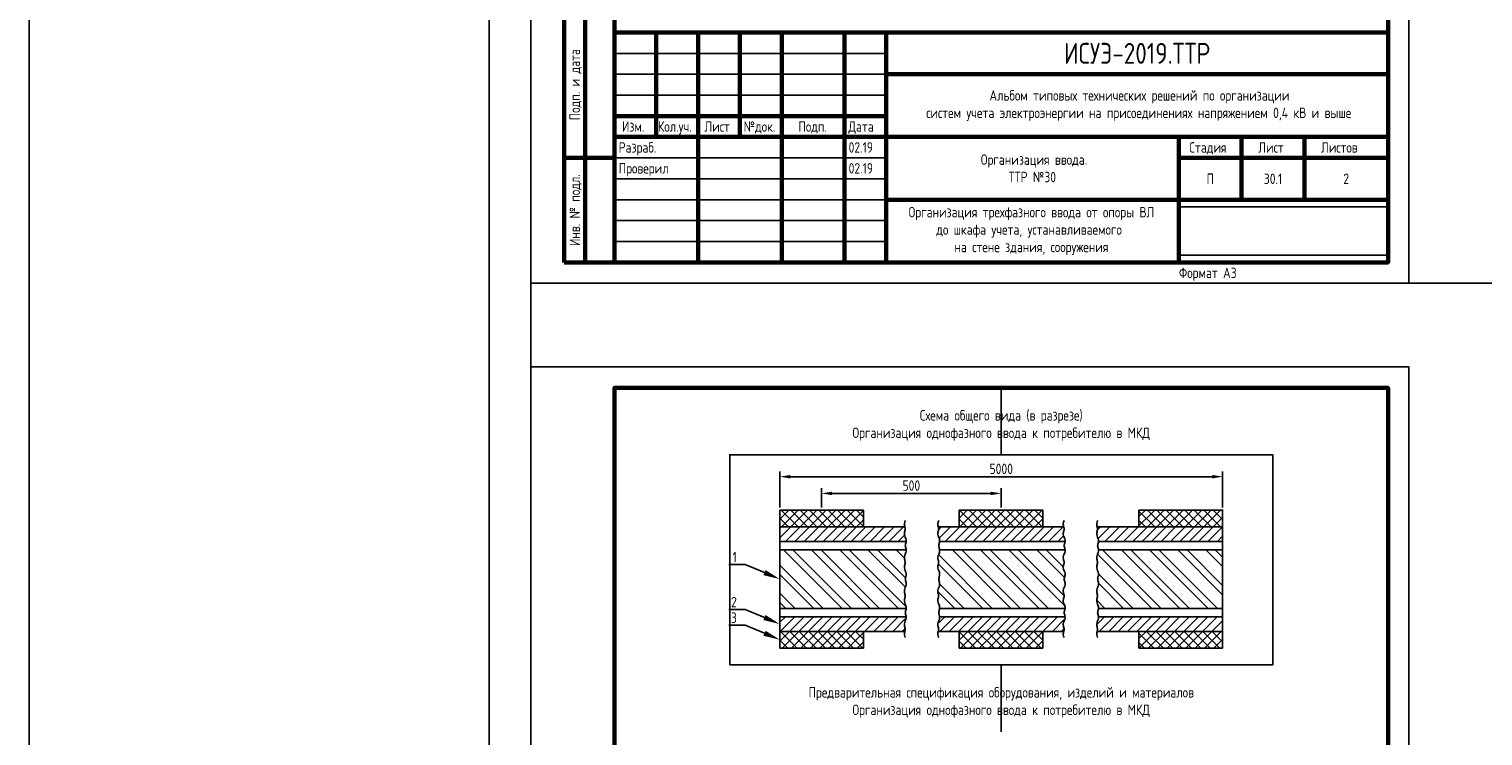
# Model space of a CAD drawing. Header units: millimetres. Extents: x -110 to 4101, y -10868 to 110.
# Tile 8 of 90: x -110 to 238, y -9608 to -9439. Entities that reach past the tile are written whole.
import ezdxf
from ezdxf import colors
from ezdxf.entities.mleader import LeaderData, LeaderLine
from ezdxf.enums import TextEntityAlignment as Align
from ezdxf.math import Vec2, Vec3

# ---------------------------------------------------------------- set-up
doc = ezdxf.new("R2010")
doc.units = ezdxf.units.MM
doc.layers.add('01.Вспомогательный_слой', color=1, linetype='Continuous', plot=False)
doc.layers.add('Формат', color=7, linetype='Continuous', lineweight=25)
doc.layers.add('Формат @ 1', color=7, linetype='Continuous', lineweight=25)
doc.styles.get("Standard").update_dxf_attribs({"font": 'arial.ttf'})
doc.styles.add('ЭП', font='GOST.TTF')
doc.dimstyles.new('ISO-25', dxfattribs={"dimtxt": 2.5, "dimasz": 2.5, "dimexe": 1.25, "dimexo": 0.625, "dimtad": 1, "dimtxsty": 'Standard', "dimcen": 2.5, "dimadec": 0, "dimazin": 0, "dimtfac": 1, "dimtmove": 0, "dimatfit": 3, "dimfxl": 1, "dimarcsym": 0})
picture_1 = doc.add_image_def('image3.png', size_in_pixel=(587, 136))
pattern_1 = [(45, (-213.2136, 88.5314), (-1.12253202, 1.12253202), []), (135, (-213.2136, 88.5314), (-1.12253202, -1.12253202), [])]

# ---------------------------------------------------------------- blocks, each defined once
blk = doc.blocks.new('*U78')
at = {"layer": 'Формат', "color": 7, "linetype": 'Continuous', "lineweight": 60}
for p, q in [((5, 150), (20, 150)), ((5, 150), (5, 85)), ((10, 150), (10, 85)), ((10, 140), (20, 140)), ((10, 125), (20, 125)), ((10, 105), (20, 105)), ((5, 85), (13, 85)), ((8, 85), (20, 85)), ((8, 85), (8, 0)), ((13, 85), (13, 0)), ((8, 60), (20, 60)), ((20, 55), (205, 55)), ((20, 55), (20, 0)), ((30, 55), (30, 30)), ((40, 55), (40, 0)), ((50, 55), (50, 30)), ((60, 55), (60, 0)), ((75, 55), (75, 0)), ((85, 55), (85, 0)), ((85, 45), (205, 45)), ((20, 35), (85, 35)), ((20, 30), (205, 30)), ((155, 30), (155, 0)), ((170, 30), (170, 15)), ((185, 30), (185, 15)), ((8, 25), (20, 25)), ((155, 25), (205, 25)), ((85, 15), (205, 15)), ((8, 0), (20, 0))]:
    blk.add_line(p, q, dxfattribs=at)
at = {"layer": 'Формат', "color": 7, "linetype": 'Continuous', "lineweight": 25}
for p, q in [((15, 150), (15, 85)), ((20, 50), (85, 50)), ((20, 45), (85, 45)), ((20, 40), (85, 40)), ((20, 25), (85, 25)), ((20, 20), (85, 20)), ((20, 15), (85, 15)), ((20, 10), (85, 10)), ((20, 5), (85, 5))]:
    blk.add_line(p, q, dxfattribs=at)
blk.add_lwpolyline([(0, -5), (210, -5), (210, 292), (0, 292)], close=True, dxfattribs=at)
at = {"layer": 'Формат', "color": 7, "linetype": 'Continuous', "lineweight": 60}
blk.add_lwpolyline([(20, 0), (205, 0), (205, 287), (20, 287)], close=True, dxfattribs=at)
at = {"layer": 'Формат', "color": 7, "linetype": 'Continuous', "lineweight": 25, "style": 'ЭП'}
blk.add_text('Согласовано', height=2.5, rotation=90, dxfattribs=at).set_placement((7.5, 86), align=Align.MIDDLE_LEFT)
for s, p in [('Взам. инв. №', (10.5, 72.5)), ('Подп. и дата', (10.5, 42.5)), ('Инв. № подл.', (10.5, 12.5))]:
    blk.add_text(s, height=2.5, rotation=90, dxfattribs=at).set_placement(p, align=Align.MIDDLE_CENTER)
for s, p in [('Изм.', (21.81, 31.25)), ('Кол.уч.', (30.38, 31.25)), ('Лист', (41.54, 31.25)), ('№док.', (50.89, 31.24)), ('Подп.', (63.99, 31.25)), ('Дата', (75.95, 31.25)), ('Стадия', (157.47, 26.25)), ('Лист', (173.99, 26.25)), ('Листов', (188.99, 26.25))]:
    blk.add_text(s, height=2.5, dxfattribs=at).set_placement(p)
at = {"layer": 'Формат', "color": 7, "linetype": 'Continuous', "lineweight": 25, "style": 'ЭП', "flags": 8}
for tag, p in [('СОГЛ_ФИО_1', (12.5, 106)), ('СОГЛ_ФИО_2', (17.5, 106)), ('СОГЛ_ДОЛЖ_1', (12.5, 86)), ('СОГЛ_ДОЛЖ_2', (17.5, 86))]:
    blk.add_attdef(tag, text='', height=2.5, rotation=90, dxfattribs=at).set_placement(p, align=Align.MIDDLE_LEFT)
for tag, height, p in [('ОБОЗНАЧЕНИЕ', 5, (145, 50)), ('ОБЪЕКТ', 2.5, (145, 37.5)), ('НАИМЕНОВАНИЕ', 2.5, (120, 22.5)), ('Стадия', 2.5, (162.5, 20)), ('Лист', 2.5, (177.5, 20)), ('Листов', 2.5, (195, 20)), ('НАИМ_ИЗОБРАЖЕНИЙ', 2.5, (120, 7.5))]:
    blk.add_attdef(tag, text='', height=height, dxfattribs=at).set_placement(p, align=Align.MIDDLE_CENTER)
for tag, p in [('изм.№', (21, 37.5)), ('изм.№_док.', (50.5, 37.5)), ('изм.уч.', (31, 37.5)), ('изм.лист', (41, 37.5)), ('изм_дата', (76, 37.5)), ('Должн_1', (21, 27.5)), ('ФИО_1', (41, 27.5)), ('дата_1', (76, 27.5)), ('ДОЛЖН_2', (21, 22.5)), ('ФИО_2', (41, 22.5)), ('дата_2', (76, 22.5)), ('Должн_3', (21, 17.5)), ('ФИО_3', (41, 17.5)), ('дата_3', (76, 17.5)), ('ДОЛЖН_4', (21, 12.5)), ('ФИО_4', (41, 12.5)), ('дата_4', (76, 12.5)), ('ДОЛЖН_5', (21, 7.5)), ('ФИО_5', (41, 7.5)), ('дата_5', (76, 7.5)), ('ДОЛЖН_6', (21, 2.5)), ('ФИО_6', (41, 2.5)), ('дата_6', (76, 2.5)), ('ФОРМ.ЛИСТА', (155, -2.5))]:
    blk.add_attdef(tag, text='', height=2.5, dxfattribs=at).set_placement(p, align=Align.MIDDLE_LEFT)
blk.add_attdef('N_ИНВ', text='', height=2.5, rotation=90, dxfattribs=at).set_placement((16.5, 12.5), align=Align.MIDDLE_CENTER)
at = {"ltscale": 0.2}
image = blk.add_image(picture_1, insert=(155, 1.71), size_in_units=(50, 11.58), dxfattribs=at)
image.dxf.flags = 7
blk = doc.blocks.new('*D126')
at = {"color": 0, "lineweight": -2, "ltscale": 0.2, "transparency": 16777216}
for p, q in [((79.55, -9553.62), (79.55, -9549)), ((82.05, -9550.25), (119.95, -9550.25)), ((122.45, -9553.62), (122.45, -9549))]:
    blk.add_line(p, q, dxfattribs=at)
at = {"color": 0, "ltscale": 0.2, "transparency": 16777216}
for points in [[(82.05, -9549.83), (82.05, -9550.67), (79.55, -9550.25)], [(119.95, -9549.83), (119.95, -9550.67), (122.45, -9550.25)]]:
    blk.add_solid(points, dxfattribs=at)
at = {"layer": 'Defpoints', "color": 0, "ltscale": 0.2, "transparency": 16777216}
for p in [(122.45, -9550.25), (79.55, -9554.25), (122.45, -9554.25)]:
    blk.add_point(p, dxfattribs=at)
at = {"color": 0, "ltscale": 0.2, "transparency": 16777216, "insert": (101, -9548.38), "char_height": 2.5, "attachment_point": 5, "style": 'ЭП'}
blk.add_mtext('500', dxfattribs=at)
blk = doc.blocks.new('*D127')
at = {"color": 0, "lineweight": -2, "ltscale": 0.2, "transparency": 16777216}
for p, q in [((69.55, -9553.62), (69.55, -9545)), ((72.05, -9546.25), (172.95, -9546.25)), ((175.45, -9553.62), (175.45, -9545))]:
    blk.add_line(p, q, dxfattribs=at)
at = {"color": 0, "ltscale": 0.2, "transparency": 16777216}
for points in [[(72.05, -9545.83), (72.05, -9546.67), (69.55, -9546.25)], [(172.95, -9545.83), (172.95, -9546.67), (175.45, -9546.25)]]:
    blk.add_solid(points, dxfattribs=at)
at = {"layer": 'Defpoints', "color": 0, "ltscale": 0.2, "transparency": 16777216}
for p in [(175.45, -9546.25), (69.55, -9554.25), (175.45, -9554.25)]:
    blk.add_point(p, dxfattribs=at)
at = {"color": 0, "ltscale": 0.2, "transparency": 16777216, "insert": (122.5, -9544.38), "char_height": 2.5, "attachment_point": 5, "style": 'ЭП'}
blk.add_mtext('5000', dxfattribs=at)

msp = doc.modelspace()

# ---------------------------------------------------------------- hatches: boundary and pattern name
at = {"ltscale": 0.2}
h = msp.add_hatch(dxfattribs=at)
h.set_pattern_fill('ANSI37', color=256, scale=0.5)
h.set_pattern_definition(pattern_1)
h.paths.add_polyline_path([(89.553, -9558.25), (89.553, -9554.25), (69.553, -9554.25), (69.553, -9558.25)])
h.paths.add_polyline_path([(89.553, -9587.25), (89.553, -9583.25), (69.553, -9583.25), (69.553, -9587.25)])
h = msp.add_hatch(dxfattribs=at)
h.set_pattern_fill('ANSI37', color=256, scale=0.5)
h.set_pattern_definition(pattern_1)
h.paths.add_polyline_path([(132.447, -9558.25), (132.447, -9554.25), (112.447, -9554.25), (112.447, -9558.25)])
h.paths.add_polyline_path([(132.447, -9587.25), (132.447, -9583.25), (112.447, -9583.25), (112.447, -9587.25)])
h = msp.add_hatch(dxfattribs=at)
h.set_pattern_fill('ANSI37', color=256, scale=0.5)
h.set_pattern_definition(pattern_1)
h.paths.add_polyline_path([(175.447, -9558.25), (175.447, -9554.25), (155.447, -9554.25), (155.447, -9558.25)])
h.paths.add_polyline_path([(175.447, -9587.25), (175.447, -9583.25), (155.447, -9583.25), (155.447, -9587.25)])
h = msp.add_hatch(dxfattribs=at)
h.set_pattern_fill('ANSI31', color=256, scale=0.5)
h.set_pattern_definition([(45, (-213.2136, 88.5314), (-1.12253202, 1.12253202), [])])
h.paths.add_polyline_path([(99.421, -9559.339), (99.482, -9559.133), (99.532, -9558.938), (99.553, -9558.75), (99.532, -9558.562), (99.482, -9558.367), (99.447, -9558.25), (69.553, -9558.25), (69.553, -9561.75), (99.553, -9561.75), (99.553, -9560.75), (99.409, -9560.397), (99.342, -9560.086), (99.333, -9559.81), (99.365, -9559.562)])
h.paths.add_polyline_path([(99.532, -9582.562), (99.482, -9582.367), (99.421, -9582.161), (99.365, -9581.938), (99.333, -9581.69), (99.342, -9581.414), (99.409, -9581.103), (99.553, -9580.75), (99.553, -9579.75), (69.553, -9579.75), (69.553, -9583.25), (99.447, -9583.25), (99.482, -9583.133), (99.532, -9582.938), (99.553, -9582.75)])
h.paths.add_polyline_path([(137.409, -9560.397), (137.342, -9560.086), (137.333, -9559.81), (137.365, -9559.562), (137.421, -9559.339), (137.482, -9559.133), (137.532, -9558.938), (137.553, -9558.75), (137.532, -9558.562), (137.482, -9558.367), (137.447, -9558.25), (107.553, -9558.25), (107.553, -9560.75), (107.696, -9561.103), (107.764, -9561.414), (107.774, -9561.75), (137.553, -9561.75), (137.553, -9560.75)])
h.paths.add_polyline_path([(137.553, -9580.75), (137.553, -9579.75), (107.765, -9579.75), (107.772, -9579.81), (107.764, -9580.086), (107.696, -9580.397), (107.553, -9580.75), (107.553, -9583.25), (137.447, -9583.25), (137.482, -9583.133), (137.532, -9582.938), (137.553, -9582.75), (137.532, -9582.562), (137.482, -9582.367), (137.421, -9582.161), (137.365, -9581.938), (137.333, -9581.69), (137.342, -9581.414), (137.409, -9581.103)])
h.paths.add_polyline_path([(175.447, -9558.25), (145.553, -9558.25), (145.553, -9560.75), (145.696, -9561.103), (145.764, -9561.414), (145.774, -9561.75), (175.447, -9561.75)])
h.paths.add_polyline_path([(175.447, -9579.75), (145.765, -9579.75), (145.772, -9579.81), (145.764, -9580.086), (145.696, -9580.397), (145.553, -9580.75), (145.553, -9583.25), (175.447, -9583.25)])
h = msp.add_hatch(dxfattribs=at)
h.set_pattern_fill('ANSI32', color=256, scale=0.5, angle=90)
h.set_pattern_definition([(135, (-213.2136, 88.5314), (-3.367596, -3.367596), []), (135, (-213.2136, 90.7765), (-3.367596, -3.367596), [])])
h.paths.add_polyline_path([(99.765, -9577.75), (99.772, -9577.69), (99.764, -9577.414), (99.696, -9577.103), (99.553, -9576.75), (99.409, -9576.397), (99.342, -9576.086), (99.333, -9575.81), (99.365, -9575.563), (99.421, -9575.339), (99.482, -9575.133), (99.532, -9574.938), (99.553, -9574.75), (99.532, -9574.562), (99.482, -9574.367), (99.421, -9574.161), (99.365, -9573.938), (99.333, -9573.69), (99.342, -9573.414), (99.409, -9573.103), (99.553, -9572.75), (99.696, -9572.397), (99.764, -9572.086), (99.772, -9571.81), (99.74, -9571.562), (99.684, -9571.339), (99.623, -9571.133), (99.573, -9570.938), (99.553, -9570.75), (99.573, -9570.562), (99.623, -9570.367), (99.684, -9570.161), (99.74, -9569.938), (99.772, -9569.69), (99.764, -9569.414), (99.696, -9569.103), (99.553, -9568.75), (99.409, -9568.397), (99.342, -9568.086), (99.333, -9567.81), (99.365, -9567.562), (99.421, -9567.339), (99.482, -9567.133), (99.532, -9566.938), (99.553, -9566.75), (99.532, -9566.562), (99.482, -9566.367), (99.421, -9566.161), (99.365, -9565.938), (99.333, -9565.69), (99.342, -9565.414), (99.409, -9565.103), (99.553, -9564.75), (99.696, -9564.397), (99.764, -9564.086), (99.772, -9563.81), (99.765, -9563.75), (69.553, -9563.75), (69.553, -9577.75)])
h.paths.add_polyline_path([(137.765, -9577.75), (137.772, -9577.69), (137.764, -9577.414), (137.696, -9577.103), (137.553, -9576.75), (137.409, -9576.397), (137.342, -9576.086), (137.333, -9575.81), (137.365, -9575.563), (137.421, -9575.339), (137.482, -9575.133), (137.532, -9574.938), (137.553, -9574.75), (137.532, -9574.562), (137.482, -9574.367), (137.421, -9574.161), (137.365, -9573.938), (137.333, -9573.69), (137.342, -9573.414), (137.409, -9573.103), (137.553, -9572.75), (137.696, -9572.397), (137.764, -9572.086), (137.772, -9571.81), (137.74, -9571.562), (137.684, -9571.339), (137.623, -9571.133), (137.573, -9570.938), (137.553, -9570.75), (137.573, -9570.562), (137.623, -9570.367), (137.684, -9570.161), (137.74, -9569.938), (137.772, -9569.69), (137.764, -9569.414), (137.696, -9569.103), (137.553, -9568.75), (137.409, -9568.397), (137.342, -9568.086), (137.333, -9567.81), (137.365, -9567.562), (137.421, -9567.339), (137.482, -9567.133), (137.532, -9566.938), (137.553, -9566.75), (137.532, -9566.562), (137.482, -9566.367), (137.421, -9566.161), (137.365, -9565.938), (137.333, -9565.69), (137.342, -9565.414), (137.409, -9565.103), (137.553, -9564.75), (137.696, -9564.397), (137.764, -9564.086), (137.772, -9563.81), (137.765, -9563.75), (107.765, -9563.75), (107.772, -9563.81), (107.764, -9564.086), (107.696, -9564.397), (107.553, -9564.75), (107.409, -9565.103), (107.342, -9565.414), (107.333, -9565.69), (107.365, -9565.938), (107.421, -9566.161), (107.482, -9566.367), (107.532, -9566.562), (107.553, -9566.75), (107.532, -9566.938), (107.482, -9567.133), (107.421, -9567.339), (107.365, -9567.562), (107.333, -9567.81), (107.342, -9568.086), (107.409, -9568.397), (107.553, -9568.75), (107.696, -9569.103), (107.764, -9569.414), (107.772, -9569.69), (107.74, -9569.938), (107.684, -9570.161), (107.623, -9570.367), (107.573, -9570.562), (107.553, -9570.75), (107.573, -9570.938), (107.623, -9571.133), (107.684, -9571.339), (107.74, -9571.562), (107.772, -9571.81), (107.764, -9572.086), (107.696, -9572.397), (107.553, -9572.75), (107.409, -9573.103), (107.342, -9573.414), (107.333, -9573.69), (107.365, -9573.938), (107.421, -9574.161), (107.482, -9574.367), (107.532, -9574.562), (107.553, -9574.75), (107.532, -9574.938), (107.482, -9575.133), (107.421, -9575.339), (107.365, -9575.563), (107.333, -9575.81), (107.342, -9576.086), (107.409, -9576.397), (107.553, -9576.75), (107.696, -9577.103), (107.764, -9577.414), (107.774, -9577.75)])
h.paths.add_polyline_path([(175.447, -9577.75), (175.447, -9563.75), (145.765, -9563.75), (145.772, -9563.81), (145.764, -9564.086), (145.696, -9564.397), (145.553, -9564.75), (145.409, -9565.103), (145.342, -9565.414), (145.333, -9565.69), (145.365, -9565.938), (145.421, -9566.161), (145.482, -9566.367), (145.532, -9566.562), (145.553, -9566.75), (145.532, -9566.938), (145.482, -9567.133), (145.421, -9567.339), (145.365, -9567.562), (145.333, -9567.81), (145.342, -9568.086), (145.409, -9568.397), (145.553, -9568.75), (145.696, -9569.103), (145.764, -9569.414), (145.772, -9569.69), (145.74, -9569.938), (145.684, -9570.161), (145.623, -9570.367), (145.573, -9570.562), (145.553, -9570.75), (145.573, -9570.938), (145.623, -9571.133), (145.684, -9571.339), (145.74, -9571.562), (145.772, -9571.81), (145.764, -9572.086), (145.696, -9572.397), (145.553, -9572.75), (145.409, -9573.103), (145.342, -9573.414), (145.333, -9573.69), (145.365, -9573.938), (145.421, -9574.161), (145.482, -9574.367), (145.532, -9574.562), (145.553, -9574.75), (145.532, -9574.938), (145.482, -9575.133), (145.421, -9575.339), (145.365, -9575.563), (145.333, -9575.81), (145.342, -9576.086), (145.409, -9576.397), (145.553, -9576.75), (145.696, -9577.103), (145.764, -9577.414), (145.774, -9577.75)])

# ---------------------------------------------------------------- linework, layer by layer
for points in [[(-110, -10868), (2120, -10868), (2120, 110), (-110, 110)], [(69.553, -9558.25), (89.553, -9558.25), (89.553, -9554.25), (69.553, -9554.25)], [(112.447, -9558.25), (132.447, -9558.25), (132.447, -9554.25), (112.447, -9554.25)], [(155.447, -9558.25), (175.447, -9558.25), (175.447, -9554.25), (155.447, -9554.25)], [(69.553, -9583.25), (89.553, -9583.25), (89.553, -9587.25), (69.553, -9587.25)], [(112.447, -9583.25), (132.447, -9583.25), (132.447, -9587.25), (112.447, -9587.25)], [(155.447, -9583.25), (175.447, -9583.25), (175.447, -9587.25), (155.447, -9587.25)]]:
    msp.add_lwpolyline(points, close=True, dxfattribs=at)
for points in [[(99.447, -9583.25), (69.553, -9583.25), (69.553, -9558.25), (99.447, -9558.25)], [(69.553, -9583.25), (69.553, -9579.75), (69.553, -9577.75), (69.553, -9563.75), (69.553, -9561.75), (69.553, -9558.25)], [(99.553, -9556.75), (99.409, -9557.103), (99.342, -9557.414), (99.333, -9557.69), (99.365, -9557.938), (99.421, -9558.161), (99.482, -9558.367), (99.532, -9558.562), (99.553, -9558.75), (99.532, -9558.938), (99.482, -9559.133), (99.421, -9559.339), (99.365, -9559.562), (99.333, -9559.81), (99.342, -9560.086), (99.409, -9560.397), (99.553, -9560.75)], [(107.553, -9556.75), (107.409, -9557.103), (107.342, -9557.414), (107.333, -9557.69), (107.365, -9557.938), (107.421, -9558.161), (107.482, -9558.367), (107.532, -9558.562), (107.553, -9558.75), (107.532, -9558.938), (107.482, -9559.133), (107.421, -9559.339), (107.365, -9559.562), (107.333, -9559.81), (107.342, -9560.086), (107.409, -9560.397), (107.553, -9560.75)], [(107.447, -9558.25), (137.447, -9558.25)], [(137.553, -9556.75), (137.409, -9557.103), (137.342, -9557.414), (137.333, -9557.69), (137.365, -9557.938), (137.421, -9558.161), (137.482, -9558.367), (137.532, -9558.562), (137.553, -9558.75), (137.532, -9558.938), (137.482, -9559.133), (137.421, -9559.339), (137.365, -9559.562), (137.333, -9559.81), (137.342, -9560.086), (137.409, -9560.397), (137.553, -9560.75)], [(145.553, -9556.75), (145.409, -9557.103), (145.342, -9557.414), (145.333, -9557.69), (145.365, -9557.938), (145.421, -9558.161), (145.482, -9558.367), (145.532, -9558.562), (145.553, -9558.75), (145.532, -9558.938), (145.482, -9559.133), (145.421, -9559.339), (145.365, -9559.562), (145.333, -9559.81), (145.342, -9560.086), (145.409, -9560.397), (145.553, -9560.75)], [(145.447, -9583.25), (175.447, -9583.25), (175.447, -9558.25), (145.447, -9558.25)], [(99.553, -9560.75), (99.696, -9561.103), (99.764, -9561.414), (99.772, -9561.69), (99.74, -9561.938), (99.684, -9562.161), (99.623, -9562.367), (99.573, -9562.562), (99.553, -9562.75), (99.573, -9562.938), (99.623, -9563.133), (99.684, -9563.339), (99.74, -9563.562), (99.772, -9563.81), (99.764, -9564.086), (99.696, -9564.397), (99.553, -9564.75)], [(107.553, -9560.75), (107.696, -9561.103), (107.764, -9561.414), (107.772, -9561.69), (107.74, -9561.938), (107.684, -9562.161), (107.623, -9562.367), (107.573, -9562.562), (107.553, -9562.75), (107.573, -9562.938), (107.623, -9563.133), (107.684, -9563.339), (107.74, -9563.562), (107.772, -9563.81), (107.764, -9564.086), (107.696, -9564.397), (107.553, -9564.75)], [(137.553, -9560.75), (137.696, -9561.103), (137.764, -9561.414), (137.772, -9561.69), (137.74, -9561.938), (137.684, -9562.161), (137.623, -9562.367), (137.573, -9562.562), (137.553, -9562.75), (137.573, -9562.938), (137.623, -9563.133), (137.684, -9563.339), (137.74, -9563.562), (137.772, -9563.81), (137.764, -9564.086), (137.696, -9564.397), (137.553, -9564.75)], [(145.553, -9560.75), (145.696, -9561.103), (145.764, -9561.414), (145.772, -9561.69), (145.74, -9561.938), (145.684, -9562.161), (145.623, -9562.367), (145.573, -9562.562), (145.553, -9562.75), (145.573, -9562.938), (145.623, -9563.133), (145.684, -9563.339), (145.74, -9563.562), (145.772, -9563.81), (145.764, -9564.086), (145.696, -9564.397), (145.553, -9564.75)], [(99.765, -9579.75), (69.553, -9579.75), (69.553, -9561.75), (99.765, -9561.75)], [(99.765, -9579.75), (69.553, -9579.75), (69.553, -9561.75), (99.765, -9561.75)], [(99.765, -9577.75), (69.553, -9577.75), (69.553, -9563.75), (99.765, -9563.75)], [(99.553, -9564.75), (99.409, -9565.103), (99.342, -9565.414), (99.333, -9565.69), (99.365, -9565.938), (99.421, -9566.161), (99.482, -9566.367), (99.532, -9566.562), (99.553, -9566.75), (99.532, -9566.938), (99.482, -9567.133), (99.421, -9567.339), (99.365, -9567.562), (99.333, -9567.81), (99.342, -9568.086), (99.409, -9568.397), (99.553, -9568.75)], [(107.553, -9564.75), (107.409, -9565.103), (107.342, -9565.414), (107.333, -9565.69), (107.365, -9565.938), (107.421, -9566.161), (107.482, -9566.367), (107.532, -9566.562), (107.553, -9566.75), (107.532, -9566.938), (107.482, -9567.133), (107.421, -9567.339), (107.365, -9567.562), (107.333, -9567.81), (107.342, -9568.086), (107.409, -9568.397), (107.553, -9568.75)], [(107.765, -9561.75), (137.765, -9561.75)], [(107.765, -9561.75), (137.765, -9561.75)], [(107.765, -9563.75), (137.765, -9563.75)], [(137.553, -9564.75), (137.409, -9565.103), (137.342, -9565.414), (137.333, -9565.69), (137.365, -9565.938), (137.421, -9566.161), (137.482, -9566.367), (137.532, -9566.562), (137.553, -9566.75), (137.532, -9566.938), (137.482, -9567.133), (137.421, -9567.339), (137.365, -9567.562), (137.333, -9567.81), (137.342, -9568.086), (137.409, -9568.397), (137.553, -9568.75)], [(145.553, -9564.75), (145.409, -9565.103), (145.342, -9565.414), (145.333, -9565.69), (145.365, -9565.938), (145.421, -9566.161), (145.482, -9566.367), (145.532, -9566.562), (145.553, -9566.75), (145.532, -9566.938), (145.482, -9567.133), (145.421, -9567.339), (145.365, -9567.562), (145.333, -9567.81), (145.342, -9568.086), (145.409, -9568.397), (145.553, -9568.75)], [(145.765, -9579.75), (175.447, -9579.75), (175.447, -9561.75), (145.765, -9561.75)], [(145.765, -9579.75), (175.447, -9579.75), (175.447, -9561.75), (145.765, -9561.75)], [(145.765, -9577.75), (175.447, -9577.75), (175.447, -9563.75), (145.765, -9563.75)], [(99.553, -9568.75), (99.696, -9569.103), (99.764, -9569.414), (99.772, -9569.69), (99.74, -9569.938), (99.684, -9570.161), (99.623, -9570.367), (99.573, -9570.562), (99.553, -9570.75), (99.573, -9570.938), (99.623, -9571.133), (99.684, -9571.339), (99.74, -9571.562), (99.772, -9571.81), (99.764, -9572.086), (99.696, -9572.397), (99.553, -9572.75)], [(107.553, -9568.75), (107.696, -9569.103), (107.764, -9569.414), (107.772, -9569.69), (107.74, -9569.938), (107.684, -9570.161), (107.623, -9570.367), (107.573, -9570.562), (107.553, -9570.75), (107.573, -9570.938), (107.623, -9571.133), (107.684, -9571.339), (107.74, -9571.562), (107.772, -9571.81), (107.764, -9572.086), (107.696, -9572.397), (107.553, -9572.75)], [(137.553, -9568.75), (137.696, -9569.103), (137.764, -9569.414), (137.772, -9569.69), (137.74, -9569.938), (137.684, -9570.161), (137.623, -9570.367), (137.573, -9570.562), (137.553, -9570.75), (137.573, -9570.938), (137.623, -9571.133), (137.684, -9571.339), (137.74, -9571.562), (137.772, -9571.81), (137.764, -9572.086), (137.696, -9572.397), (137.553, -9572.75)], [(145.553, -9568.75), (145.696, -9569.103), (145.764, -9569.414), (145.772, -9569.69), (145.74, -9569.938), (145.684, -9570.161), (145.623, -9570.367), (145.573, -9570.562), (145.553, -9570.75), (145.573, -9570.938), (145.623, -9571.133), (145.684, -9571.339), (145.74, -9571.562), (145.772, -9571.81), (145.764, -9572.086), (145.696, -9572.397), (145.553, -9572.75)], [(99.553, -9572.75), (99.409, -9573.103), (99.342, -9573.414), (99.333, -9573.69), (99.365, -9573.938), (99.421, -9574.161), (99.482, -9574.367), (99.532, -9574.562), (99.553, -9574.75), (99.532, -9574.938), (99.482, -9575.133), (99.421, -9575.339), (99.365, -9575.563), (99.333, -9575.81), (99.342, -9576.086), (99.409, -9576.397), (99.553, -9576.75)], [(107.553, -9572.75), (107.409, -9573.103), (107.342, -9573.414), (107.333, -9573.69), (107.365, -9573.938), (107.421, -9574.161), (107.482, -9574.367), (107.532, -9574.562), (107.553, -9574.75), (107.532, -9574.938), (107.482, -9575.133), (107.421, -9575.339), (107.365, -9575.563), (107.333, -9575.81), (107.342, -9576.086), (107.409, -9576.397), (107.553, -9576.75)], [(137.553, -9572.75), (137.409, -9573.103), (137.342, -9573.414), (137.333, -9573.69), (137.365, -9573.938), (137.421, -9574.161), (137.482, -9574.367), (137.532, -9574.562), (137.553, -9574.75), (137.532, -9574.938), (137.482, -9575.133), (137.421, -9575.339), (137.365, -9575.563), (137.333, -9575.81), (137.342, -9576.086), (137.409, -9576.397), (137.553, -9576.75)], [(145.553, -9572.75), (145.409, -9573.103), (145.342, -9573.414), (145.333, -9573.69), (145.365, -9573.938), (145.421, -9574.161), (145.482, -9574.367), (145.532, -9574.562), (145.553, -9574.75), (145.532, -9574.938), (145.482, -9575.133), (145.421, -9575.339), (145.365, -9575.563), (145.333, -9575.81), (145.342, -9576.086), (145.409, -9576.397), (145.553, -9576.75)], [(99.553, -9576.75), (99.696, -9577.103), (99.764, -9577.414), (99.772, -9577.69), (99.74, -9577.938), (99.684, -9578.161), (99.623, -9578.367), (99.573, -9578.562), (99.553, -9578.75), (99.573, -9578.938), (99.623, -9579.133), (99.684, -9579.339), (99.74, -9579.563), (99.772, -9579.81), (99.764, -9580.086), (99.696, -9580.397), (99.553, -9580.75)], [(107.553, -9576.75), (107.696, -9577.103), (107.764, -9577.414), (107.772, -9577.69), (107.74, -9577.938), (107.684, -9578.161), (107.623, -9578.367), (107.573, -9578.562), (107.553, -9578.75), (107.573, -9578.938), (107.623, -9579.133), (107.684, -9579.339), (107.74, -9579.563), (107.772, -9579.81), (107.764, -9580.086), (107.696, -9580.397), (107.553, -9580.75)], [(137.765, -9577.75), (107.765, -9577.75)], [(137.553, -9576.75), (137.696, -9577.103), (137.764, -9577.414), (137.772, -9577.69), (137.74, -9577.938), (137.684, -9578.161), (137.623, -9578.367), (137.573, -9578.562), (137.553, -9578.75), (137.573, -9578.938), (137.623, -9579.133), (137.684, -9579.339), (137.74, -9579.563), (137.772, -9579.81), (137.764, -9580.086), (137.696, -9580.397), (137.553, -9580.75)], [(145.553, -9576.75), (145.696, -9577.103), (145.764, -9577.414), (145.772, -9577.69), (145.74, -9577.938), (145.684, -9578.161), (145.623, -9578.367), (145.573, -9578.562), (145.553, -9578.75), (145.573, -9578.938), (145.623, -9579.133), (145.684, -9579.339), (145.74, -9579.563), (145.772, -9579.81), (145.764, -9580.086), (145.696, -9580.397), (145.553, -9580.75)], [(99.553, -9580.75), (99.409, -9581.103), (99.342, -9581.414), (99.333, -9581.69), (99.365, -9581.938), (99.421, -9582.161), (99.482, -9582.367), (99.532, -9582.562), (99.553, -9582.75), (99.532, -9582.938), (99.482, -9583.133), (99.421, -9583.339), (99.365, -9583.563), (99.333, -9583.81), (99.342, -9584.086), (99.409, -9584.397), (99.553, -9584.75)], [(107.553, -9580.75), (107.409, -9581.103), (107.342, -9581.414), (107.333, -9581.69), (107.365, -9581.938), (107.421, -9582.161), (107.482, -9582.367), (107.532, -9582.562), (107.553, -9582.75), (107.532, -9582.938), (107.482, -9583.133), (107.421, -9583.339), (107.365, -9583.563), (107.333, -9583.81), (107.342, -9584.086), (107.409, -9584.397), (107.553, -9584.75)], [(137.765, -9579.75), (107.765, -9579.75)], [(137.765, -9579.75), (107.765, -9579.75)], [(137.553, -9580.75), (137.409, -9581.103), (137.342, -9581.414), (137.333, -9581.69), (137.365, -9581.938), (137.421, -9582.161), (137.482, -9582.367), (137.532, -9582.562), (137.553, -9582.75), (137.532, -9582.938), (137.482, -9583.133), (137.421, -9583.339), (137.365, -9583.563), (137.333, -9583.81), (137.342, -9584.086), (137.409, -9584.397), (137.553, -9584.75)], [(145.553, -9580.75), (145.409, -9581.103), (145.342, -9581.414), (145.333, -9581.69), (145.365, -9581.938), (145.421, -9582.161), (145.482, -9582.367), (145.532, -9582.562), (145.553, -9582.75), (145.532, -9582.938), (145.482, -9583.133), (145.421, -9583.339), (145.365, -9583.563), (145.333, -9583.81), (145.342, -9584.086), (145.409, -9584.397), (145.553, -9584.75)], [(137.447, -9583.25), (107.447, -9583.25)]]:
    msp.add_lwpolyline(points, dxfattribs=at)
at = {"layer": '01.Вспомогательный_слой', "ltscale": 0.2}
for points in [[(0, 0), (2040, 0), (2040, -10788), (0, -10788)], [(57.553, -9591.25), (187.447, -9591.25), (187.447, -9541), (57.553, -9541)]]:
    msp.add_lwpolyline(points, close=True, dxfattribs=at)
at = {"layer": '01.Вспомогательный_слой'}
for points in [[(10, -9500), (10, -9520)], [(220, -9500), (240, -9500)]]:
    msp.add_lwpolyline(points, dxfattribs=at)
at = {"layer": '01.Вспомогательный_слой', "ltscale": 0.2}
for points in [[(122.5, -9525), (122.5, -9541)], [(122.5, -9591.25), (122.5, -9607.25)]]:
    msp.add_lwpolyline(points, dxfattribs=at)

# ---------------------------------------------------------------- block references
at = {"layer": 'Формат @ 1', "ltscale": 0.7}
ref = msp.add_blockref('*U78', (10, -9495), dxfattribs=at)
ref.add_attrib('ОБОЗНАЧЕНИЕ', 'ИСУЭ-2019.ТТР', dxfattribs={"layer": 'Формат', "color": 7, "linetype": 'Continuous', "lineweight": 25, "height": 5, "style": 'ЭП', "flags": 8}).set_placement((155, -9445), align=Align.MIDDLE_CENTER)
ref.add_attrib('Стадия', 'П', dxfattribs={"layer": 'Формат', "color": 7, "linetype": 'Continuous', "lineweight": 25, "height": 2.5, "style": 'ЭП', "flags": 8}).set_placement((172.5, -9475), align=Align.MIDDLE_CENTER)
ref.add_attrib('Лист', '30.1', dxfattribs={"layer": 'Формат', "color": 7, "linetype": 'Continuous', "lineweight": 25, "height": 2.5, "style": 'ЭП', "flags": 8}).set_placement((187.5, -9475), align=Align.MIDDLE_CENTER)
ref.add_attrib('Листов', '2', dxfattribs={"layer": 'Формат', "color": 7, "linetype": 'Continuous', "lineweight": 25, "height": 2.5, "style": 'ЭП', "flags": 8}).set_placement((205, -9475), align=Align.MIDDLE_CENTER)
ref.add_attrib('ОБЪЕКТ_001', 'Альбом типовых технических решений по организации', (119.689, -9456.31), dxfattribs={"layer": 'Формат', "color": 7, "linetype": 'Continuous', "lineweight": 25, "height": 2.5, "style": 'ЭП', "flags": 8})
ref.add_attrib('НАИМЕНОВАНИЕ_001', 'Организация ввода.', (117.63, -9471.667), dxfattribs={"layer": 'Формат', "color": 7, "linetype": 'Continuous', "lineweight": 25, "height": 2.5, "style": 'ЭП', "flags": 8})
ref.add_attrib('НАИМ_ИЗОБРАЖЕНИЙ_001', 'Организация трехфазного ввода от опоры ВЛ', (100.357, -9484.227), dxfattribs={"layer": 'Формат', "color": 7, "linetype": 'Continuous', "lineweight": 25, "height": 2.5, "style": 'ЭП', "flags": 8})
ref.add_attrib('Должн_1', 'Разраб.', dxfattribs={"layer": 'Формат', "color": 7, "linetype": 'Continuous', "lineweight": 25, "height": 2.5, "style": 'ЭП', "flags": 8}).set_placement((31, -9467.5), align=Align.MIDDLE_LEFT)
ref.add_attrib('ДОЛЖН_2', 'Проверил', dxfattribs={"layer": 'Формат', "color": 7, "linetype": 'Continuous', "lineweight": 25, "height": 2.5, "style": 'ЭП', "flags": 8}).set_placement((31, -9472.5), align=Align.MIDDLE_LEFT)
ref.add_attrib('дата_1', '02.19', dxfattribs={"layer": 'Формат', "color": 7, "linetype": 'Continuous', "lineweight": 25, "height": 2.5, "style": 'ЭП', "flags": 8}).set_placement((86, -9467.5), align=Align.MIDDLE_LEFT)
ref.add_attrib('дата_2', '02.19', dxfattribs={"layer": 'Формат', "color": 7, "linetype": 'Continuous', "lineweight": 25, "height": 2.5, "style": 'ЭП', "flags": 8}).set_placement((86, -9472.5), align=Align.MIDDLE_LEFT)
ref.add_attrib('ФОРМ.ЛИСТА', 'Формат А3', dxfattribs={"layer": 'Формат', "color": 7, "linetype": 'Continuous', "lineweight": 25, "height": 2.5, "style": 'ЭП', "flags": 8}).set_placement((165, -9497.5), align=Align.MIDDLE_LEFT)
ref.add_attrib('ОБЪЕКТ_002', 'систем учета электроэнергии на присоединениях напряжением 0,4 кВ и выше', (104.554, -9460.477), dxfattribs={"layer": 'Формат', "color": 7, "linetype": 'Continuous', "lineweight": 25, "height": 2.5, "style": 'ЭП'})
ref.add_attrib('НАИМЕНОВАНИЕ_002', 'ТТР №30', (124.285, -9475.833), dxfattribs={"layer": 'Формат', "color": 7, "linetype": 'Continuous', "lineweight": 25, "height": 2.5, "style": 'ЭП'})
ref.add_attrib('НАИМ_ИЗОБРАЖЕНИЙ_002', 'до шкафа учета, устанавливаемого', (106.961, -9488.394), dxfattribs={"layer": 'Формат', "color": 7, "linetype": 'Continuous', "lineweight": 25, "height": 2.5, "style": 'ЭП'})
ref.add_attrib('НАИМ_ИЗОБРАЖЕНИЙ_003', 'на стене здания, сооружения', (111.296, -9492.56), dxfattribs={"layer": 'Формат', "color": 7, "linetype": 'Continuous', "lineweight": 25, "height": 2.5, "style": 'ЭП'})
ref = msp.add_blockref('*U78', (10, -9812), dxfattribs=at)
ref.add_attrib('ОБОЗНАЧЕНИЕ', 'ИСУЭ-2019.ТТР', dxfattribs={"layer": 'Формат', "color": 7, "linetype": 'Continuous', "lineweight": 25, "height": 5, "style": 'ЭП', "flags": 8}).set_placement((155, -9762), align=Align.MIDDLE_CENTER)
ref.add_attrib('Стадия', 'П', dxfattribs={"layer": 'Формат', "color": 7, "linetype": 'Continuous', "lineweight": 25, "height": 2.5, "style": 'ЭП', "flags": 8}).set_placement((172.5, -9792), align=Align.MIDDLE_CENTER)
ref.add_attrib('Лист', '31', dxfattribs={"layer": 'Формат', "color": 7, "linetype": 'Continuous', "lineweight": 25, "height": 2.5, "style": 'ЭП', "flags": 8}).set_placement((187.5, -9792), align=Align.MIDDLE_CENTER)
ref.add_attrib('Листов', '1', dxfattribs={"layer": 'Формат', "color": 7, "linetype": 'Continuous', "lineweight": 25, "height": 2.5, "style": 'ЭП', "flags": 8}).set_placement((205, -9792), align=Align.MIDDLE_CENTER)
ref.add_attrib('ОБЪЕКТ_001', 'Альбом типовых технических решений по организации', (119.689, -9773.31), dxfattribs={"layer": 'Формат', "color": 7, "linetype": 'Continuous', "lineweight": 25, "height": 2.5, "style": 'ЭП', "flags": 8})
ref.add_attrib('НАИМЕНОВАНИЕ_001', 'Организация ввода.', (117.63, -9788.667), dxfattribs={"layer": 'Формат', "color": 7, "linetype": 'Continuous', "lineweight": 25, "height": 2.5, "style": 'ЭП', "flags": 8})
ref.add_attrib('НАИМ_ИЗОБРАЖЕНИЙ_001', 'Организация однофазного ввода', (109.193, -9803.303), dxfattribs={"layer": 'Формат', "color": 7, "linetype": 'Continuous', "lineweight": 25, "height": 2.5, "style": 'ЭП', "flags": 8})
ref.add_attrib('Должн_1', 'Разраб.', dxfattribs={"layer": 'Формат', "color": 7, "linetype": 'Continuous', "lineweight": 25, "height": 2.5, "style": 'ЭП', "flags": 8}).set_placement((31, -9784.5), align=Align.MIDDLE_LEFT)
ref.add_attrib('ДОЛЖН_2', 'Проверил', dxfattribs={"layer": 'Формат', "color": 7, "linetype": 'Continuous', "lineweight": 25, "height": 2.5, "style": 'ЭП', "flags": 8}).set_placement((31, -9789.5), align=Align.MIDDLE_LEFT)
ref.add_attrib('дата_1', '02.19', dxfattribs={"layer": 'Формат', "color": 7, "linetype": 'Continuous', "lineweight": 25, "height": 2.5, "style": 'ЭП', "flags": 8}).set_placement((86, -9784.5), align=Align.MIDDLE_LEFT)
ref.add_attrib('дата_2', '02.19', dxfattribs={"layer": 'Формат', "color": 7, "linetype": 'Continuous', "lineweight": 25, "height": 2.5, "style": 'ЭП', "flags": 8}).set_placement((86, -9789.5), align=Align.MIDDLE_LEFT)
ref.add_attrib('ФОРМ.ЛИСТА', 'Формат А3', dxfattribs={"layer": 'Формат', "color": 7, "linetype": 'Continuous', "lineweight": 25, "height": 2.5, "style": 'ЭП', "flags": 8}).set_placement((165, -9814.5), align=Align.MIDDLE_LEFT)
ref.add_attrib('ОБЪЕКТ_002', 'систем учета электроэнергии на присоединениях напряжением 0,4 кВ и выше', (104.554, -9777.477), dxfattribs={"layer": 'Формат', "color": 7, "linetype": 'Continuous', "lineweight": 25, "height": 2.5, "style": 'ЭП'})
ref.add_attrib('НАИМЕНОВАНИЕ_002', 'ТТР №31', (124.554, -9792.833), dxfattribs={"layer": 'Формат', "color": 7, "linetype": 'Continuous', "lineweight": 25, "height": 2.5, "style": 'ЭП'})
ref.add_attrib('НАИМ_ИЗОБРАЖЕНИЙ_002', 'к потребителю в МКД', (115.803, -9807.484), dxfattribs={"layer": 'Формат', "color": 7, "linetype": 'Continuous', "lineweight": 25, "height": 2.5, "style": 'ЭП'})

# ---------------------------------------------------------------- texts
at = {"char_height": 2.5, "width": 176, "attachment_point": 5, "style": 'ЭП'}
for s, insert in [('Схема общего вида (в разрезе)\\PОрганизация однофазного ввода к потребителю в МКД', (122.5, -9534)), ('Предварительная спецификация оборудования, изделий и материалов\\PОрганизация однофазного ввода к потребителю в МКД', (122.5, -9600.25))]:
    msp.add_mtext(s, dxfattribs=dict(at, insert=insert))

# ---------------------------------------------------------------- dimensions: what is measured, and where the dimension line sits
at = {"ltscale": 0.2}
for base, p1, p2, text, picture, middle in [((175.447, -9546.25), (69.553, -9554.25), (175.447, -9554.25), '5000', '*D127', (122.5, -9546.25)), ((122.447, -9550.25), (79.553, -9554.25), (122.447, -9554.25), '500', '*D126', (101, -9550.25))]:
    dim = msp.add_linear_dim(base=base, p1=p1, p2=p2, text=text, dimstyle='ISO-25', override={"dimtxsty": 'ЭП'}, dxfattribs=at)
    dim.commit()
    dim.dimension.update_dxf_attribs({"geometry": picture, "text_midpoint": middle, "dimtype": 160})

# ---------------------------------------------------------------- leaders
ml = msp.add_multileader_mtext('Standard')
ml.set_content('{\\C256;1}', color=250, style='ЭП')
ml.set_leader_properties()
ml.build(insert=Vec2(0, 0))
ml.multileader.update_dxf_attribs({"text_left_attachment_type": 5, "text_right_attachment_type": 5, "dogleg_length": 0})
ctx = ml.context
ctx.base_point, ctx.char_height, ctx.plane_origin = Vec3(56.559, -9567.229), 2.5, Vec3(69.52, -9571.747)
ctx.left_attachment, ctx.right_attachment, ctx.text_align_type = 5, 5, 2
notes = []
notes.append((ctx, [(1, (1, 1, 0), (61.271, -9567.229), (-1, 0), 0, [(0, [(69.553, -9570.75)], 0, [])])]))
ctx.mtext.insert, ctx.mtext.alignment, ctx.mtext.flow_direction = Vec3(59.271, -9564.229), 3, 5
ml = msp.add_multileader_mtext('Standard')
ml.set_content('{\\C256;2}', color=250, style='ЭП')
ml.set_leader_properties()
ml.build(insert=Vec2(0, 0))
ml.multileader.update_dxf_attribs({"text_left_attachment_type": 5, "text_right_attachment_type": 5, "dogleg_length": 0})
ctx = ml.context
ctx.base_point, ctx.char_height, ctx.plane_origin = Vec3(56.009, -9577.979), 2.5, Vec3(69.52, -9582.497)
ctx.left_attachment, ctx.right_attachment, ctx.text_align_type = 5, 5, 2
notes.append((ctx, [(1, (1, 1, 0), (61.271, -9577.979), (-1, 0), 0, [(0, [(69.553, -9581.5)], 0, [])])]))
ctx.mtext.insert, ctx.mtext.alignment, ctx.mtext.flow_direction = Vec3(59.271, -9574.979), 3, 5
ml = msp.add_multileader_mtext('Standard')
ml.set_content('{\\C256;3}', color=250, style='ЭП')
ml.set_leader_properties()
ml.build(insert=Vec2(0, 0))
ml.multileader.update_dxf_attribs({"text_left_attachment_type": 5, "text_right_attachment_type": 5, "dogleg_length": 0})
ctx = ml.context
ctx.base_point, ctx.char_height, ctx.plane_origin = Vec3(56.2, -9581.729), 2.5, Vec3(69.52, -9586.247)
ctx.left_attachment, ctx.right_attachment, ctx.text_align_type = 5, 5, 2
notes.append((ctx, [(1, (1, 1, 0), (61.271, -9581.729), (-1, 0), 0, [(0, [(69.553, -9585.25)], 0, [])])]))
ctx.mtext.insert, ctx.mtext.alignment, ctx.mtext.flow_direction = Vec3(59.271, -9578.729), 3, 5
for ctx, leaders in notes:
    for number, flags, end, landing, length, lines in leaders:
        leader = LeaderData()
        leader.index, (leader.has_last_leader_line, leader.has_dogleg_vector, leader.attachment_direction) = number, flags
        leader.last_leader_point, leader.dogleg_vector, leader.dogleg_length = Vec3(end), Vec3(landing), length
        for number, points, colour, breaks in lines:
            line = LeaderLine()
            line.index, line.vertices, line.color, line.breaks = number, Vec3.list(points), colors.encode_raw_color(colour), breaks
            leader.lines.append(line)
        ctx.leaders.append(leader)

doc.saveas('drawing.dxf')
